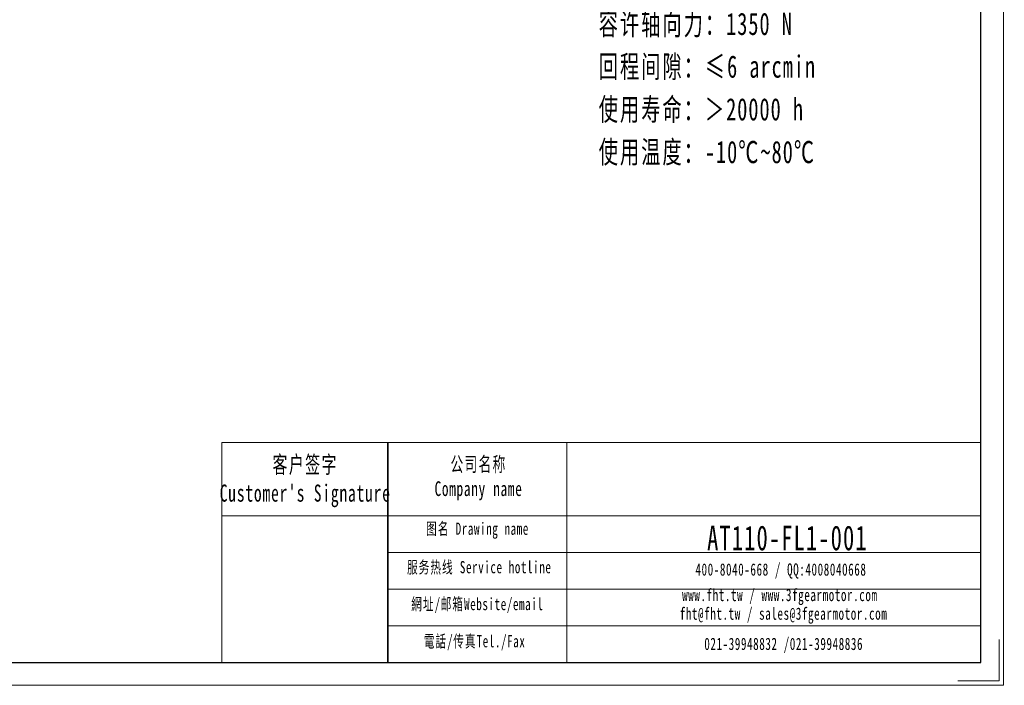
# Model space of a CAD drawing. Header units: millimetres. Extents: x -67 to 829, y -24 to 610.
# Tile 3 of 4: x 371 to 829, y -24 to 286. Entities that reach past the tile are written whole.
import ezdxf

# ---------------------------------------------------------------- set-up
doc = ezdxf.new("R2010")
doc.units = ezdxf.units.MM
doc.layers.get('0').update_dxf_attribs({"lineweight": 35})
for name, color, linetype, lineweight in [('7标注层', 4, 'Continuous', 18), ('SLD-0', 7, 'Continuous', 18), ('图框_外框线', 7, 'Continuous', 18), ('尺寸线层', 3, 'Continuous', 18)]:
    doc.layers.add(name, color=color, linetype=linetype, lineweight=lineweight)
doc.styles.add('标准', font='txt', dxfattribs={"width": 0.667})

msp = doc.modelspace()

# ---------------------------------------------------------------- linework, layer by layer
msp.add_line((542.4926, 89.1125), (542.4926, -13.336))
at = {"layer": '7标注层', "color": 0}
msp.add_line((465.2111, 89.1125), (465.2111, -13.3185), dxfattribs=at)
at = {"layer": '图框_外框线'}
for p, q in [((465.2111, 89.1125), (542.4926, 89.1125)), ((542.4926, 89.1125), (542.4926, -13.3185)), ((542.4926, 89.1125), (818.4096, 89.1125)), ((625.7582, 89.1125), (625.7582, -13.3185)), ((465.2111, 54.9312), (542.4926, 54.9312)), ((542.4926, 54.9312), (818.4096, 54.9312)), ((542.4926, 37.8406), (818.4096, 37.8406)), ((542.4926, 20.7499), (818.4096, 20.7499)), ((542.4926, 3.6592), (818.4096, 3.6592))]:
    msp.add_line(p, q, dxfattribs=at)
at = {"layer": '图框_外框线', "color": 3}
msp.add_lwpolyline([(-67.1891, -23.9884), (829.0795, -23.9884), (829.0795, 609.8015), (-67.1891, 609.8015)], close=True, dxfattribs=at)
at = {"layer": '图框_外框线', "color": 3, "lineweight": 25}
msp.add_lwpolyline([(-13.8398, -13.3185), (818.4096, -13.3185), (818.4096, 599.1317), (-13.8398, 599.1317)], close=True, dxfattribs=at)
at = {"layer": '图框_外框线', "color": 3}
msp.add_lwpolyline([(826.9455, -2.6487), (826.9455, -21.8544), (807.7397, -21.8544)], dxfattribs=at)

# ---------------------------------------------------------------- texts
at = {"layer": 'SLD-0', "color": 1, "attachment_point": 2, "style": '标准'}
for s, insert, char_height, width in [("\\T1.1;客户签字\\PCustomer's Signature", (503.9851, 82.7889), 7.975644, 99.217829), ('\\T1.1;公司名称\\PCompany name', (584.6535, 82.3655), 6.836266, 88.508299), ('\\T1.1;图名 Drawing name', (584.1862, 51.7808), 5.696888, 72.855706), ('\\T1.1;\\pxt5.83333;{\\H1.68513x;\\C256;AT110-FL1-001}', (728.4302, 50.4052), 6.836266, 58.042586), ('\\T1.1;服务热线 Service hotline', (584.994, 33.867), 5.696888, 81.168255), ('\\T1.1;400-8040-668 / QQ:4008040668', (725.4245, 32.7785), 5.696888, 165.867234), ('\\T1.1;www.fht.tw / www.3fgearmotor.com ', (724.8992, 20.9127), 5.696888, 166.053954), ('\\T1.1;網址/邮箱Website/email', (584.107, 16.7032), 5.696888, 84.488514), ('\\T1.1;\\pxt12;fht@fht.tw / sales@3fgearmotor.com ', (726.6354, 12.2378), 5.696888, 166.053954), ('\\T1.1;電話/传真Tel./Fax', (582.8306, -0.5944), 5.696888, 85.504663), ('\\T1.1;021-39948832 /021-39948836 ', (726.695, -1.84), 5.696888, 126.794756)]:
    msp.add_mtext(s, dxfattribs=dict(at, insert=insert, char_height=char_height, width=width))
at = {"layer": '尺寸线层', "insert": (640.5718, 408.4607), "char_height": 7.2576, "width": 140.195535, "attachment_point": 1, "line_spacing_factor": 1.15057, "style": '标准'}
msp.add_mtext('\\T1.1;{\\H1.42857x;性能参数：\\P减速比：1:1\\P额定输出力矩：150 N.m\\P最大加速力矩：1.5倍额定扭矩\\P额定输入转速：1500 rpm\\P容许径向力：2700 N\\P容许轴向力：1350 N\\P回程间隙：≤6 arcmin\\P使用寿命：＞20000 h\\P使用温度：-10℃~80℃\\P}', dxfattribs=at)

doc.saveas('drawing.dxf')
